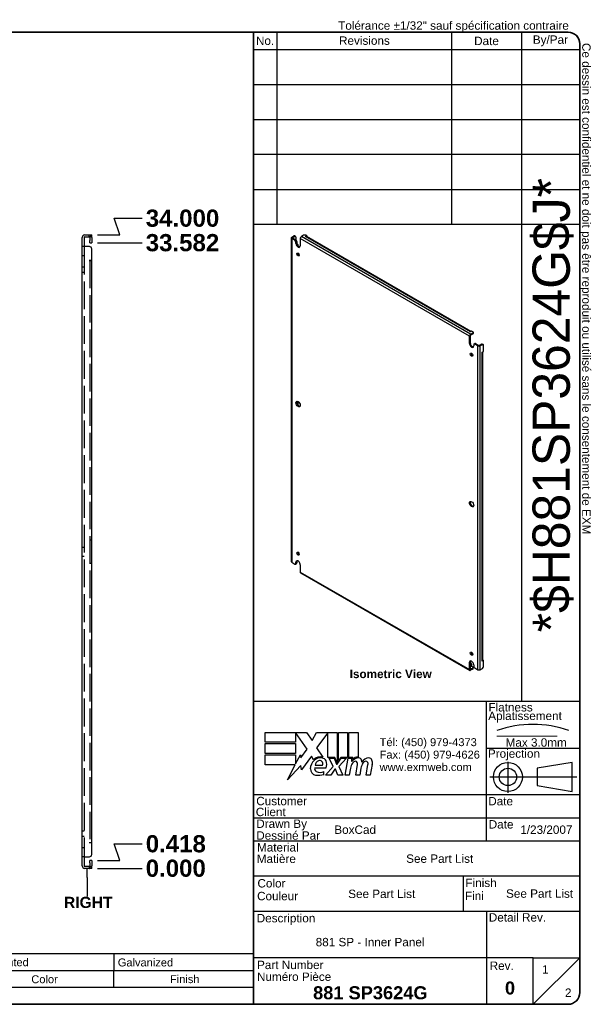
# Model space of a CAD drawing. Header units: inches. Extents: x 2.4 to 84.4, y 2 to 54.8.
# Tile 2 of 2: x 53.6 to 84.4, y 2 to 54.8. Entities that reach past the tile are written whole.
import ezdxf
from ezdxf.enums import TextEntityAlignment as Align

# ---------------------------------------------------------------- set-up
doc = ezdxf.new("R2010")
doc.units = ezdxf.units.IN
doc.header["$LTSCALE"] = 7.692308
doc.header["$MEASUREMENT"] = 0
for name, pattern in [('CHAIN', [0.7087, 0.4724, -0.0591, 0.1181, -0.0591]), ('DASHED', [0.2067, 0.1654, -0.0413]), ('DASHED_SPACE', [0.2067, 0.1654, -0.0413])]:
    doc.linetypes.add(name, pattern=pattern)
doc.layers.get('0').update_dxf_attribs({"lineweight": 25})
for name, color, linetype, lineweight in [('Centerline(ANSI)', 7, 'Continuous', 25), ('Dimensions(ANSI)', 7, 'Continuous', 25), ('Hidden Edges(ANSI)', 7, 'DASHED_SPACE', 25), ('Sketch Geometry(ANSI)', 7, 'Continuous', 25), ('Symbols(ANSI)', 7, 'Continuous', 25), ('Visible Edges(ANSI)', 7, 'Continuous', 25), ('Visible Tangent Edges(ANSI)', 7, 'Continuous', 25)]:
    doc.layers.add(name, color=color, linetype=linetype, lineweight=lineweight)
doc.styles.add('Current-ANSI', font='arial.ttf')
doc.styles.add('Dimension-ANSI', font='arialbd.ttf')
doc.styles.add('Part List-ANSI', font='arial.ttf')
doc.styles.add('Text Style44', font='arialbd.ttf')
doc.styles.add('Text Style83', font='FRE3OF9X.TTF')
doc.dimstyles.new('INCH-ANSI', dxfattribs={"dimscale": 7.692308, "dimtxt": 0.12, "dimasz": 0.098425, "dimexe": 0.04, "dimexo": 0.04, "dimgap": 0.031496, "dimtad": 0, "dimtih": 1, "dimtoh": 1, "dimdec": 3, "dimrnd": 1e-08, "dimzin": 0, "dimdsep": 46, "dimtxsty": 'Dimension-ANSI', "dimcen": 0.09, "dimdle": 0.312, "dimclrd": 179, "dimclre": 179, "dimclrt": 7, "dimadec": 1, "dimazin": 0, "dimtfac": 1, "dimtdec": 3, "dimtofl": 0, "dimtmove": 0, "dimatfit": 3, "dimfxl": 1, "dimtolj": 1, "dimtzin": 4, "dimlwd": 25, "dimlwe": 25, "dimarcsym": 0})

# ---------------------------------------------------------------- blocks, each defined once
blk = doc.blocks.new('Parts List')
at = {"layer": 'Symbols(ANSI)'}
for p, q in [((13.023, 0.795), (3.548, 0.795)), ((3.548, 0.795), (3.548, 0.615)), ((3.848, 0.795), (3.848, 0.615)), ((4.973, 0.795), (4.973, 0.615)), ((5.273, 0.795), (5.273, 0.615)), ((8.273, 0.795), (8.273, 0.615)), ((10.023, 0.795), (10.023, 0.615)), ((11.523, 0.795), (11.523, 0.615)), ((13.023, 0.795), (13.023, 0.615)), ((13.023, 0.615), (3.548, 0.615)), ((3.548, 0.435), (3.548, 0.615)), ((3.848, 0.435), (3.848, 0.615)), ((4.973, 0.435), (4.973, 0.615)), ((5.273, 0.435), (5.273, 0.615)), ((8.273, 0.435), (8.273, 0.615)), ((10.023, 0.435), (10.023, 0.615)), ((11.523, 0.435), (11.523, 0.615)), ((13.023, 0.435), (13.023, 0.615)), ((3.548, 0.255), (3.548, 0.435)), ((13.023, 0.435), (3.548, 0.435)), ((13.023, 0.255), (13.023, 0.435)), ((13.023, 0.255), (3.548, 0.255))]:
    blk.add_line(p, q, dxfattribs=at)
at = {"layer": 'Symbols(ANSI)', "char_height": 0.085, "attachment_point": 7, "line_spacing_factor": 0.25, "style": 'Part List-ANSI'}
for s, insert in [('1', (3.678, 0.662)), ('881 SP3624G-P', (3.888, 0.66)), ('0', (5.095, 0.66)), ('881 SP - Inner Panel Part', (5.313, 0.66)), ('12 Ga Galvanized', (8.321, 0.66)), ('Unpainted', (10.068, 0.638)), ('Galvanized', (11.565, 0.66)), ('Qty', (3.611, 0.456)), ('Part Number', (4.083, 0.481)), ('Rev', (5.027, 0.481)), ('Description', (6.485, 0.458)), ('Material', (8.946, 0.481)), ('Color', (10.637, 0.48)), ('Finish', (12.125, 0.481)), ('Parts List', (8.047, 0.301))]:
    blk.add_mtext(s, dxfattribs=dict(at, insert=insert))
blk = doc.blocks.new('Datum Identifier3')
at = {"layer": 'Symbols(ANSI)', "color": 7, "linetype": 'Continuous', "lineweight": 25}
for p, q in [((11.235, 1.616), (11.235, 1.714)), ((11.235, 1.616), (11.235, 1.596)), ((11.235, 1.596), (11.235, 1.411))]:
    blk.add_line(p, q, dxfattribs=at)
at = {"layer": 'Symbols(ANSI)', "color": 7, "insert": (10.987, 1.287), "char_height": 0.12, "attachment_point": 7, "line_spacing_factor": 0.25, "style": 'Dimension-ANSI'}
blk.add_mtext('RIGHT', dxfattribs=at)
blk = doc.blocks.new('*D16')
at = {"layer": 'Defpoints', "color": 0, "linetype": 'Continuous', "transparency": 16777216}
for p in [(57.495, 9.257), (57.495, 9.257), (60.21, 9.257)]:
    blk.add_point(p, dxfattribs=at)
at = {"layer": 'Dimensions(ANSI)', "color": 179, "linetype": 'Continuous', "lineweight": 25, "transparency": 16777216}
blk.add_line((57.803, 9.257), (60.21, 9.257), dxfattribs=at)
at = {"layer": 'Dimensions(ANSI)', "color": 7, "linetype": 'Continuous', "lineweight": 25, "transparency": 16777216, "insert": (62.007, 9.257), "char_height": 0.9231, "attachment_point": 5, "style": 'Dimension-ANSI'}
blk.add_mtext('\\A1;0.000', dxfattribs=at)
blk = doc.blocks.new('*D17')
at = {"layer": 'Defpoints', "color": 0, "linetype": 'Continuous', "transparency": 16777216}
for p in [(60.21, 10.571), (57.495, 9.675), (57.495, 9.257)]:
    blk.add_point(p, dxfattribs=at)
at = {"layer": 'Dimensions(ANSI)', "color": 179, "linetype": 'Continuous', "lineweight": 25, "transparency": 16777216}
for p, q in [((59.009, 9.675), (58.696, 10.571)), ((58.696, 10.571), (60.21, 10.571)), ((57.803, 9.675), (59.009, 9.675))]:
    blk.add_line(p, q, dxfattribs=at)
at = {"layer": 'Dimensions(ANSI)', "color": 7, "linetype": 'Continuous', "lineweight": 25, "transparency": 16777216, "insert": (62.01, 10.571), "char_height": 0.9231, "attachment_point": 5, "style": 'Dimension-ANSI'}
blk.add_mtext('\\A1;0.418', dxfattribs=at)
blk = doc.blocks.new('*D18')
at = {"layer": 'Defpoints', "color": 0, "linetype": 'Continuous', "transparency": 16777216}
for p in [(57.495, 42.839), (60.21, 42.839), (57.495, 9.257)]:
    blk.add_point(p, dxfattribs=at)
at = {"layer": 'Dimensions(ANSI)', "color": 179, "linetype": 'Continuous', "lineweight": 25, "transparency": 16777216}
blk.add_line((57.803, 42.839), (60.21, 42.839), dxfattribs=at)
at = {"layer": 'Dimensions(ANSI)', "color": 7, "linetype": 'Continuous', "lineweight": 25, "transparency": 16777216, "insert": (62.368, 42.839), "char_height": 0.9231, "attachment_point": 5, "style": 'Dimension-ANSI'}
blk.add_mtext('\\A1;33.582', dxfattribs=at)
blk = doc.blocks.new('*D19')
at = {"layer": 'Defpoints', "color": 0, "linetype": 'Continuous', "transparency": 16777216}
for p in [(60.21, 44.153), (57.495, 43.257), (57.495, 9.257)]:
    blk.add_point(p, dxfattribs=at)
at = {"layer": 'Dimensions(ANSI)', "color": 179, "linetype": 'Continuous', "lineweight": 25, "transparency": 16777216}
for p, q in [((59.009, 43.257), (58.696, 44.153)), ((58.696, 44.153), (60.21, 44.153)), ((57.803, 43.257), (59.009, 43.257))]:
    blk.add_line(p, q, dxfattribs=at)
at = {"layer": 'Dimensions(ANSI)', "color": 7, "linetype": 'Continuous', "lineweight": 25, "transparency": 16777216, "insert": (62.369, 44.153), "char_height": 0.9231, "attachment_point": 5, "style": 'Dimension-ANSI'}
blk.add_mtext('\\A1;34.000', dxfattribs=at)
blk = doc.blocks.new('Title Blocks EXM - ANSI B')
for p, q in [((13.372, 3.063), (13.372, 3.17)), ((13.372, 3.17), (13.818, 3.17)), ((13.824, 2.989), (13.701, 3.168)), ((13.701, 3.168), (13.701, 3.063)), ((13.818, 3.17), (13.877, 3.083)), ((13.877, 3.083), (13.923, 3.17)), ((13.923, 3.17), (14.146, 3.17)), ((14.046, 3.166), (13.924, 3.002)), ((14.046, 2.9), (14.046, 3.166)), ((14.146, 3.17), (14.146, 2.842)), ((14.16, 3.17), (14.259, 3.17)), ((14.16, 2.866), (14.16, 3.17)), ((14.259, 3.17), (14.259, 2.9)), ((14.273, 3.17), (14.372, 3.17)), ((14.273, 2.9), (14.273, 3.17)), ((14.372, 3.17), (14.372, 2.905)), ((13.701, 3.063), (13.372, 3.063)), ((13.372, 3.049), (13.701, 3.049)), ((13.372, 2.942), (13.372, 3.049)), ((13.701, 3.049), (13.701, 2.942)), ((13.758, 2.895), (13.824, 2.989)), ((13.924, 3.002), (13.993, 2.903)), ((13.701, 2.942), (13.372, 2.942)), ((13.372, 2.82), (13.372, 2.927)), ((13.372, 2.927), (13.701, 2.927)), ((13.701, 2.831), (13.752, 2.929)), ((13.701, 2.927), (13.701, 2.831)), ((13.752, 2.929), (13.758, 2.895)), ((13.87, 2.914), (13.765, 2.768)), ((13.893, 2.876), (13.87, 2.914)), ((14.121, 2.9), (14.046, 2.9)), ((14.059, 2.891), (14.113, 2.891)), ((14.105, 2.802), (14.059, 2.891)), ((14.113, 2.891), (14.139, 2.83)), ((14.146, 2.842), (14.121, 2.9)), ((14.146, 2.83), (14.19, 2.891)), ((14.185, 2.9), (14.16, 2.866)), ((14.245, 2.891), (14.164, 2.803)), ((14.259, 2.9), (14.185, 2.9)), ((14.19, 2.891), (14.245, 2.891)), ((14.232, 2.709), (14.264, 2.891)), ((14.264, 2.891), (14.302, 2.891)), ((14.314, 2.9), (14.273, 2.9)), ((14.302, 2.891), (14.299, 2.859)), ((14.299, 2.859), (14.309, 2.859)), ((14.312, 2.88), (14.314, 2.9)), ((13.695, 2.82), (13.372, 2.82)), ((13.612, 2.661), (13.695, 2.82)), ((13.758, 2.815), (13.612, 2.661)), ((13.765, 2.768), (13.758, 2.815)), ((13.905, 2.788), (14.027, 2.788)), ((13.91, 2.818), (13.99, 2.818)), ((14.023, 2.709), (14.105, 2.802)), ((14.122, 2.774), (14.077, 2.709)), ((14.13, 2.774), (14.122, 2.774)), ((14.155, 2.709), (14.13, 2.774)), ((14.139, 2.83), (14.146, 2.83)), ((14.164, 2.803), (14.209, 2.709)), ((14.289, 2.784), (14.276, 2.709)), ((14.345, 2.709), (14.365, 2.824)), ((14.402, 2.784), (14.389, 2.709)), ((14.457, 2.709), (14.477, 2.824)), ((14.523, 2.823), (14.501, 2.709)), ((14.005, 2.718), (14.005, 2.748)), ((14.077, 2.709), (14.023, 2.709)), ((14.209, 2.709), (14.155, 2.709)), ((14.276, 2.709), (14.232, 2.709)), ((14.389, 2.709), (14.345, 2.709)), ((14.501, 2.709), (14.457, 2.709))]:
    blk.add_line(p, q)
for centre, radius, start, end in [((13.991, 2.772), 0.133, 134.1684, 176.5646), ((13.968, 2.796), 0.11, 77.079, 133.1785), ((13.968, 2.796), 0.0996, 80.4085, 134.1684), ((13.965, 2.811), 0.056, 109.3797, 172.9975), ((13.959, 2.83), 0.0365, 51.1652, 109.3797), ((13.962, 2.833), 0.0318, 331.4547, 51.1652), ((13.981, 2.843), 0.0507, 23.8445, 85.0802), ((13.941, 2.826), 0.094, 336.1555, 23.8445), ((14.376, 2.816), 0.08, 89.4776, 147.4114), ((14.346, 2.818), 0.042, 96.03, 147.5992), ((14.37, 2.825), 0.08, 88.7952, 136.5849), ((14.344, 2.839), 0.02, 23.5571, 96.03), ((14.377, 2.862), 0.0338, 16.9928, 89.4776), ((14.317, 2.844), 0.096, 3.6169, 16.9928), ((14.486, 2.814), 0.0819, 89.6788, 153.9508), ((14.458, 2.818), 0.042, 96.1027, 147.6083), ((14.456, 2.839), 0.02, 23.5487, 96.1027), ((14.487, 2.861), 0.035, 18.4748, 89.6788), ((14.429, 2.842), 0.096, 349, 18.4748), ((13.925, 2.776), 0.0658, 176.5646, 261.5605), ((13.936, 2.779), 0.032, 163.5261, 244.6784), ((13.966, 2.842), 0.102, 244.6784, 292.5609), ((14.442, 2.757), 0.155, 147.5992, 170), ((14.325, 2.831), 0.041, 350, 23.5571), ((14.555, 2.759), 0.155, 148.5584, 170.8257), ((14.437, 2.831), 0.041, 349.9922, 23.5487), ((13.945, 2.911), 0.202, 261.5605, 287.3343)]:
    blk.add_arc(centre, radius, start, end)
at = {"layer": 'Centerline(ANSI)', "linetype": 'DASHED', "lineweight": 18, "ltscale": 0.507983}
blk.add_line((15.861, 3.128), (16.632, 3.128), dxfattribs=at)
at = {"layer": 'Centerline(ANSI)', "linetype": 'CHAIN', "ltscale": 0.185148}
blk.add_line((15.979, 2.855), (15.979, 2.521), dxfattribs=at)
at = {"layer": 'Centerline(ANSI)', "linetype": 'CHAIN', "ltscale": 0.437897}
blk.add_line((15.786, 2.691), (16.717, 2.691), dxfattribs=at)
at = {"layer": 'Sketch Geometry(ANSI)'}
for p, q in [((13.25, 10.687), (16.625, 10.687)), ((13.5, 10.687), (13.5, 8.625)), ((15.375, 10.687), (15.375, 8.625)), ((16.125, 10.687), (16.125, 3.5)), ((13.25, 10.5), (16.75, 10.5)), ((16.75, 10.562), (16.75, 0.375)), ((13.25, 10.125), (16.75, 10.125)), ((13.25, 9.75), (16.75, 9.75)), ((16.75, 9.375), (13.25, 9.375)), ((13.25, 9), (16.75, 9)), ((16.75, 9), (16.75, 8.625)), ((13.25, 8.625), (16.75, 8.625)), ((16.75, 3.5), (13.25, 3.5)), ((15.75, 2), (15.75, 3.5)), ((15.75, 3), (16.75, 3)), ((16.669, 2.847), (16.294, 2.785)), ((16.294, 2.785), (16.294, 2.598)), ((16.669, 2.535), (16.669, 2.847)), ((16.294, 2.598), (16.669, 2.535)), ((16.75, 2.5), (13.25, 2.5)), ((16.75, 2.25), (13.25, 2.25)), ((16.75, 2), (13.25, 2)), ((13.25, 1.629), (16.75, 1.629)), ((15.499, 1.629), (15.499, 1.25)), ((13.25, 1.25), (16.75, 1.25)), ((15.75, 1.25), (15.75, 0.75)), ((15.75, 0.75), (13.25, 0.75)), ((16.25, 0.75), (15.75, 0.75)), ((15.75, 0.75), (15.75, 0.25)), ((16.25, 0.25), (16.25, 0.75)), ((16.25, 0.75), (16.75, 0.75)), ((16.25, 0.25), (16.75, 0.75)), ((16.625, 0.25), (13.25, 0.25))]:
    blk.add_line(p, q, dxfattribs=at)
at = {"layer": 'Sketch Geometry(ANSI)', "linetype": 'Continuous', "lineweight": 35}
for p, q in [((13.25, 8.625), (13.25, 10.687)), ((13.25, 8.625), (13.25, 3.5)), ((13.25, 0.25), (13.25, 3.5))]:
    blk.add_line(p, q, dxfattribs=at)
at = {"layer": 'Sketch Geometry(ANSI)'}
for radius in [0.156, 0.0935]:
    blk.add_circle((15.979, 2.691), radius, dxfattribs=at)
for centre, radius, start, end in [((16.625, 10.562), 0.125, 0, 90), ((16.247, 2.112), 1.143, 70.2973, 109.7027), ((16.625, 0.375), 0.125, 270, 0)]:
    blk.add_arc(centre, radius, start, end, dxfattribs=at)
at = {"layer": 'Symbols(ANSI)', "color": 7, "char_height": 0.09, "style": 'Current-ANSI'}
for s, insert, width, attachment_point in [('No.', (13.373, 10.595), 0.25039, 5), ('Revisions', (14.439, 10.596), 1.87331, 5), ('Date', (15.749, 10.593), 0.75135, 5), ('By/Par', (16.435, 10.594), 0.62202, 5), ('Date', (15.773, 2.136), 0.26554, 7), ('Rev.', (15.783, 0.618), 0.25854, 7)]:
    blk.add_mtext(s, dxfattribs=dict(at, insert=insert, width=width, attachment_point=attachment_point))
for s, insert, attachment_point in [('\\fArial|b1|i0;\\H0.0900;Isometric View', (14.281, 3.842), 1), ('Flatness', (15.77, 3.393), 7), ('Aplatissement', (15.768, 3.275), 7), ('Max 3.0mm', (15.954, 3.015), 7), ('Projection', (15.764, 2.87), 7), ('Customer', (13.278, 2.386), 7), ('Date', (15.768, 2.385), 7), ('Client', (13.273, 2.269), 7), ('Drawn By', (13.278, 2.117), 7), ('Dessiné Par', (13.278, 2.016), 7), ('Material', (13.286, 1.889), 7), ('Matière', (13.284, 1.766), 7), ('Color', (13.291, 1.503), 7), ('Finish', (15.523, 1.508), 7), ('Couleur', (13.287, 1.366), 7), ('Fini', (15.518, 1.37), 7), ('Description', (13.283, 1.103), 7), ('Detail Rev.', (15.774, 1.137), 7), ('Part Number', (13.287, 0.627), 7), ('Numéro Pièce', (13.286, 0.5), 7)]:
    blk.add_mtext(s, dxfattribs=dict(at, insert=insert, attachment_point=attachment_point))
at = {"layer": 'Symbols(ANSI)', "color": 7, "insert": (14.602, 3.107), "char_height": 0.085, "attachment_point": 1, "line_spacing_factor": 0.944221, "style": 'Current-ANSI'}
blk.add_mtext('\\fArial|b0|i0;\\H0.0850;Tél: (450) 979-4373\\PFax: (450) 979-4626\\Pwww.exmweb.com', dxfattribs=at)
at = {"layer": 'Symbols(ANSI)', "color": 7, "style": 'Current-ANSI'}
for tag, p in [('REV1', (13.375, 10.313)), ('REV1DATE', (15.75, 10.31)), ('REV1BY', (16.437, 10.313)), ('REV2', (13.373, 9.938)), ('REV2DATE', (15.747, 9.941)), ('REV2BY', (16.437, 9.938)), ('REV3', (13.374, 9.563)), ('REV3DATE', (15.752, 9.563)), ('REV3BY', (16.437, 9.564)), ('REV4', (13.377, 9.188)), ('REV4DATE', (15.752, 9.188)), ('REV4BY', (16.441, 9.188)), ('REV5', (13.373, 8.813)), ('REV5DATE', (15.752, 8.813)), ('REV5BY', (16.438, 8.811)), ('MFG_APPROVED_DATE', (16.393, 2.374)), ('DETAIL_REV', (16.249, 0.926))]:
    blk.add_attdef(tag, text='', height=0.09, dxfattribs=at).set_placement(p, align=Align.MIDDLE_CENTER)
for tag, p in [('REV1DESC', (13.526, 10.31)), ('REV2DESC', (13.525, 9.937)), ('REV3DESC', (13.528, 9.564)), ('REV4DESC', (13.533, 9.19)), ('REV5DESC', (13.532, 8.811)), ('COMPANY', (14.12, 2.375))]:
    blk.add_attdef(tag, text='', height=0.09, dxfattribs=at).set_placement(p, align=Align.MIDDLE_LEFT)
at = {"layer": 'Symbols(ANSI)', "color": 7, "style": 'Text Style83'}
blk.add_attdef('BARCODE_001', (16.643, 4.244), '', height=0.4, rotation=90, dxfattribs=at)
at = {"layer": 'Symbols(ANSI)', "color": 7}
for tag, p, height, style in [('AUTHOR_001', (14.116, 2.08), 0.09, 'Current-ANSI'), ('IDW_DATE_001', (16.112, 2.08), 0.09, 'Current-ANSI'), ('MATERIEL_001', (14.887, 1.769), 0.09, 'Current-ANSI'), ('COLOR_001', (14.265, 1.391), 0.09, 'Current-ANSI'), ('FINISH_001', (15.959, 1.394), 0.09, 'Current-ANSI'), ('IDW_DESC_001', (13.916, 0.873), 0.09, 'Current-ANSI'), ('Sheet_Number_001', (16.346, 0.58), 0.09, 'Current-ANSI'), ('IDW_NAME_001', (13.888, 0.304), 0.14, 'Text Style44'), ('IDW_REV_001', (15.947, 0.355), 0.14, 'Text Style44'), ('Number_of_sheets_001', (16.591, 0.33), 0.09, 'Current-ANSI')]:
    blk.add_attdef(tag, p, '', height=height, dxfattribs=dict(at, style=style))
blk = doc.blocks.new('Borders EXM - B (Inch)')
at = {"layer": 'Sketch Geometry(ANSI)', "linetype": 'Continuous', "lineweight": 35}
for p, q in [((16.398, 10.692), (0.523, 10.692)), ((16.523, 0.38), (16.523, 10.567)), ((0.398, 0.255), (16.398, 0.255))]:
    blk.add_line(p, q, dxfattribs=at)
for centre, start, end in [((16.398, 10.567), 0, 90), ((16.398, 0.38), 270, 0)]:
    blk.add_arc(centre, 0.125, start, end, dxfattribs=at)
at = {"layer": 'Symbols(ANSI)', "color": 7, "insert": (13.93, 10.691), "char_height": 0.09, "attachment_point": 7, "style": 'Current-ANSI'}
blk.add_mtext('Tolérance ±1/32" sauf spécification contraire', dxfattribs=at)
at = {"layer": 'Symbols(ANSI)', "color": 7, "insert": (16.522, 10.576), "char_height": 0.09, "attachment_point": 7, "rotation": 270, "style": 'Current-ANSI'}
blk.add_mtext('Ce dessin est confidentiel et ne doit pas être reproduit ou utilisé sans le consentement de EXM', dxfattribs=at)
at = {"layer": 'Symbols(ANSI)', "color": 7, "style": 'Current-ANSI'}
blk.add_attdef('FILENAME_AND_PATH_001', (6.601, 10.718), '', height=0.09, dxfattribs=at)

msp = doc.modelspace()

# ---------------------------------------------------------------- linework, layer by layer
at = {"layer": 'Hidden Edges(ANSI)', "ltscale": 0.039899}
for p, q in [((57.359, 43.152), (57.359, 43.257)), ((57.0882, 42.132), (56.9832, 42.132)), ((57.0882, 41.527), (56.9832, 41.527)), ((57.0882, 41.237), (56.9832, 41.237)), ((56.9832, 26.507), (57.0882, 26.507)), ((57.4952, 26.882), (57.3902, 26.882)), ((56.9832, 26.007), (57.0882, 26.007)), ((57.3902, 25.632), (57.4952, 25.632)), ((56.9832, 11.277), (57.0882, 11.277)), ((56.9832, 10.987), (57.0882, 10.987)), ((56.9832, 10.382), (57.0882, 10.382)), ((57.359, 9.362), (57.359, 9.257))]:
    msp.add_line(p, q, dxfattribs=at)
at = {"layer": 'Hidden Edges(ANSI)', "ltscale": 1.173646}
msp.add_line((57.0882, 42.632), (57.0882, 9.882), dxfattribs=at)
at = {"layer": 'Hidden Edges(ANSI)', "ltscale": 1.162964}
msp.add_line((57.3902, 41.882), (57.3902, 10.632), dxfattribs=at)
at = {"layer": 'Hidden Edges(ANSI)', "ltscale": 0.069366}
for centre, start, end in [((57.3592, 43.121), 13.17589, 90), ((57.3592, 9.393), 270, 346.82411)]:
    msp.add_arc(centre, 0.136, start, end, dxfattribs=at)
at = {"layer": 'Visible Edges(ANSI)'}
for p, q in [((56.9832, 42.632), (56.9832, 43.121)), ((57.0882, 43.121), (57.0882, 42.632)), ((57.1192, 43.257), (57.3702, 43.257)), ((57.1192, 43.152), (57.3702, 43.152)), ((57.3702, 43.257), (57.4952, 43.257)), ((57.4952, 43.152), (57.3702, 43.152)), ((57.3902, 43.121), (57.3902, 42.964)), ((57.3902, 42.839), (57.3902, 42.964)), ((57.3902, 42.839), (57.4952, 42.839)), ((57.4952, 43.152), (57.4952, 43.257)), ((57.4952, 43.121), (57.4952, 42.964)), ((57.4952, 42.964), (57.4952, 42.839)), ((68.2055, 43.1047), (68.2055, 25.7235)), ((68.2314, 43.1408), (68.3467, 43.2074)), ((68.3987, 42.972), (68.2314, 43.0686)), ((68.2796, 43.1129), (68.395, 43.1795)), ((68.2796, 43.0964), (68.4469, 42.9999)), ((68.3874, 43.2114), (68.4356, 43.1835)), ((68.4524, 43.1463), (68.4524, 42.9964)), ((68.4561, 42.8061), (68.4561, 42.8725)), ((68.5044, 42.9003), (68.5044, 42.834)), ((68.6859, 43.0657), (68.6859, 42.6735)), ((68.8638, 43.2405), (68.7484, 43.1739)), ((68.9735, 43.1713), (69.0361, 43.2074)), ((68.9736, 43.1712), (68.9735, 43.1713)), ((68.9736, 43.1713), (68.9736, 43.1712)), ((69.0361, 43.2074), (68.9787, 43.2405)), ((77.8473, 38.078), (69.0178, 43.1757)), ((69.0361, 43.2074), (69.0361, 43.1651)), ((56.9832, 9.882), (56.9832, 42.632)), ((57.1192, 42.632), (56.9832, 42.632)), ((57.3702, 42.632), (57.1192, 42.632)), ((57.4952, 41.8822), (57.4952, 42.507)), ((68.5126, 42.7799), (68.5388, 42.7647)), ((68.5963, 42.6652), (68.5963, 42.6509)), ((57.359, 41.882), (57.359, 41.8822)), ((57.359, 41.8822), (57.4952, 41.8822)), ((57.3592, 41.882), (57.359, 41.882)), ((57.4952, 41.882), (57.3592, 41.882)), ((57.4952, 10.632), (57.4952, 41.882)), ((68.5963, 42.2657), (68.5963, 42.178)), ((77.8212, 38.063), (77.8213, 38.0631)), ((77.8213, 38.063), (77.8212, 38.063)), ((77.8839, 38.0991), (77.8213, 38.063)), ((77.9413, 38.066), (77.8839, 38.0991)), ((77.7634, 37.4326), (77.7634, 37.8248)), ((77.8117, 37.8526), (77.8117, 37.4604)), ((77.8259, 37.933), (77.9413, 37.9996)), ((77.8259, 37.8773), (77.9413, 37.9439)), ((77.9651, 38.0328), (77.9651, 37.9771)), ((77.9932, 37.3662), (77.9932, 37.2999)), ((78.01, 37.4034), (78.0583, 37.4313)), ((78.218, 37.3028), (78.0507, 37.3994)), ((78.0989, 37.4273), (78.2662, 37.3307)), ((78.4101, 37.3973), (78.2947, 37.3307)), ((78.4584, 37.3694), (78.343, 37.3028)), ((78.499, 37.3734), (78.4507, 37.4013)), ((78.4532, 36.9685), (78.5158, 37.0046)), ((78.5158, 37.0046), (78.5158, 37.3362)), ((78.4532, 36.9684), (78.4532, 36.9685)), ((78.4533, 36.9685), (78.4532, 36.9684)), ((78.4792, 20.4195), (78.4792, 36.9835)), ((68.5051, 34.2612), (68.5051, 34.2902)), ((68.5533, 34.3232), (68.5533, 34.1818)), ((68.5963, 34.1073), (68.5864, 34.1016)), ((68.5963, 34.1073), (68.5963, 34.093)), ((68.5795, 26.1756), (68.5657, 26.1677)), ((68.2314, 25.6874), (68.3987, 25.5908)), ((68.4393, 25.5868), (68.4876, 25.6147)), ((68.4561, 25.624), (68.4561, 25.6903)), ((68.5044, 25.7182), (68.5044, 25.6519)), ((68.6859, 25.5576), (68.6859, 25.1654)), ((68.7042, 25.125), (77.7817, 19.8841)), ((77.7634, 19.9246), (77.7634, 20.3168)), ((77.8117, 20.3446), (77.8117, 19.9524)), ((77.8117, 20.3181), (77.8264, 20.3096)), ((77.8839, 20.1103), (77.8213, 20.0741)), ((77.8356, 20.1822), (77.8356, 20.0989)), ((77.8838, 20.2101), (77.8838, 20.1268)), ((77.8839, 20.1103), (77.9413, 20.0771)), ((77.9932, 20.1841), (77.9932, 20.1177)), ((78.5158, 20.4193), (78.4532, 20.3832)), ((78.4532, 20.3833), (78.4533, 20.3834)), ((78.4532, 20.3832), (78.4532, 20.3833)), ((78.4792, 20.4405), (78.5158, 20.4193)), ((78.5158, 20.0878), (78.5158, 20.4193)), ((77.8212, 20.0742), (77.8213, 20.0742)), ((77.8213, 20.0741), (77.8212, 20.0742)), ((77.9413, 20.0108), (77.8259, 19.9442)), ((77.9413, 19.9551), (77.8259, 19.8885)), ((77.9651, 19.9882), (77.9651, 20.044)), ((78.0507, 20.0182), (78.218, 19.9216)), ((78.343, 19.9216), (78.4584, 19.9882)), ((57.359, 10.6318), (57.359, 10.632)), ((57.359, 10.632), (57.3592, 10.632)), ((57.4952, 10.6318), (57.359, 10.6318)), ((57.4952, 10.632), (57.3592, 10.632)), ((57.4952, 10.007), (57.4952, 10.6318)), ((57.1192, 9.882), (56.9832, 9.882)), ((56.9832, 9.393), (56.9832, 9.882)), ((57.0882, 9.882), (57.0882, 9.393)), ((57.1192, 9.882), (57.3702, 9.882)), ((57.3902, 9.55), (57.3902, 9.675)), ((57.4952, 9.675), (57.3902, 9.675)), ((57.3902, 9.55), (57.3902, 9.393)), ((57.4952, 9.675), (57.4952, 9.55)), ((57.4952, 9.55), (57.4952, 9.393)), ((57.3702, 9.362), (57.1192, 9.362)), ((57.3702, 9.257), (57.1192, 9.257)), ((57.3702, 9.362), (57.4952, 9.362)), ((57.4952, 9.257), (57.3702, 9.257)), ((57.4952, 9.257), (57.4952, 9.362))]:
    msp.add_line(p, q, dxfattribs=at)
for centre, radius, start, end in [((57.1192, 43.121), 0.136, 90, 180), ((57.1192, 43.121), 0.031, 90, 180), ((57.3592, 43.121), 0.031, 0, 90), ((57.3592, 43.121), 0.136, 0, 13.17589), ((57.3702, 42.507), 0.125, 0, 90), ((57.3702, 10.007), 0.125, 270, 0), ((57.1192, 9.393), 0.136, 180, 270), ((57.1192, 9.393), 0.031, 180, 270), ((57.3592, 9.393), 0.031, 270, 0), ((57.3592, 9.393), 0.136, 346.82411, 0)]:
    msp.add_arc(centre, radius, start, end, dxfattribs=at)
for centre, major_axis, start_param, end_param in [((68.2939, 43.1047), (-0.0884, 0), 5.4977871, 7.0685835), ((68.2939, 43.1047), (-0.0201, 0), 5.4977871, 7.0685835), ((68.3467, 43.141), (0.0406, 0.0704), 0, 0.7853982), ((68.395, 43.1132), (0.0406, 0.0704), 5.4977871, 7.0685835), ((68.3987, 42.9056), (0.0406, -0.0704), 0.7853982, 2.3561945), ((68.4469, 42.9335), (-0.0406, 0.0704), 3.9269908, 5.4977871), ((68.6193, 42.7677), (0.0813, -0.1407), 3.9269908, 5.9816518), ((68.7484, 43.1017), (0.0442, 0.0766), 0.7853982, 2.3561945), ((68.9213, 43.2074), (0.0812, 0), 0.7853982, 2.3561945), ((68.9736, 43.0991), (0.0442, 0.0766), 0, 0.7853982), ((68.571, 42.7398), (0.0813, -0.1407), 3.9269908, 7.0685835), ((68.5388, 42.6984), (-0.0406, 0.0704), 3.9269908, 5.4977871), ((68.6193, 42.2369), (0.0471, -0.0816), 3.679154, 5.7456239), ((77.8213, 37.9909), (0.0442, 0.0766), 0.7311589, 0.7853982), ((77.8838, 38.0328), (0.0813, 0), 5.4977871, 7.0685835), ((77.8259, 37.8609), (0.0442, 0.0766), 0.7853982, 2.3561945), ((77.8259, 37.8609), (0.0101, 0.0175), 0.7853982, 2.3561945), ((77.8838, 37.9771), (0.0812, 0), 5.4977871, 6.2831853), ((77.8783, 37.3662), (0.0813, -0.1407), 3.9269908, 7.0685835), ((77.9266, 37.3941), (0.0813, -0.1407), 3.9269908, 5.9816518), ((78.0507, 37.3331), (-0.0406, 0.0704), 5.4977871, 7.0685835), ((78.0989, 37.3609), (-0.0406, 0.0704), 5.4977871, 6.2831853), ((78.2805, 37.3389), (0.0884, 0), 3.9269908, 5.4977871), ((78.2805, 37.3389), (0.0201, 0), 3.9269908, 5.4977871), ((78.4101, 37.3309), (0.0406, 0.0704), 0, 0.7853982), ((78.4584, 37.3031), (0.0406, 0.0704), 5.4977871, 7.0685835), ((77.9266, 36.8634), (0.0471, -0.0816), 3.679154, 5.7456239), ((78.3908, 37.0045), (0.0884, 0), 5.4977871, 5.5520264), ((68.6193, 34.2098), (-0.0813, 0.1407), 0.3015335, 2.8400592), ((68.5963, 34.1569), (0.0304, -0.0526), 3.9269908, 5.4977871), ((77.9266, 28.8362), (-0.0813, 0.1407), 0.3015335, 2.8400592), ((68.6193, 26.1826), (0.0471, -0.0816), 3.679154, 5.7456239), ((68.5388, 26.246), (0.0406, -0.0704), 0, 0.7628134), ((68.2939, 25.7235), (-0.0884, 0), 0, 0.7853982), ((68.3987, 25.6572), (0.0406, -0.0704), 5.4977871, 7.0685835), ((68.571, 25.624), (-0.0813, 0.1407), 3.9269908, 7.0685835), ((68.4469, 25.685), (0.0406, -0.0704), 0, 0.7853982), ((68.6193, 25.6519), (-0.0813, 0.1407), 0.3015335, 0.7853982), ((68.7484, 25.2015), (-0.0442, -0.0766), 5.4977871, 6.2831853), ((77.9266, 20.809), (0.0471, -0.0816), 3.679154, 5.7456239), ((77.8783, 20.2504), (-0.0813, 0.1407), 3.9269908, 7.0685835), ((77.9266, 20.2783), (-0.0813, 0.1407), 0.3015335, 0.7853982), ((77.7781, 20.2154), (0.0406, -0.0704), 0.7853982, 1.7325469), ((77.8213, 20.0907), (0.0101, 0.0175), 3.9269908, 5.4977871), ((77.8264, 20.2433), (-0.0406, 0.0704), 3.9269908, 5.4977871), ((77.8213, 20.0907), (0.0442, 0.0766), 5.2663139, 5.4977871), ((78.0507, 20.0846), (-0.0406, 0.0704), 0.7853982, 2.3561945), ((78.3908, 20.4195), (0.0884, 0), 5.4977871, 6.2831853), ((78.4584, 20.0546), (-0.0406, -0.0704), 0.7853982, 2.3561945), ((77.8259, 19.9606), (-0.0442, -0.0766), 5.4977871, 7.0685835), ((77.8259, 19.9606), (-0.0101, -0.0175), 5.4977871, 7.0685835), ((77.8838, 20.044), (0.0813, 0), 5.4977871, 7.0685835), ((77.8838, 19.9882), (0.0812, 0), 5.4977871, 6.2831853), ((78.2805, 19.9577), (0.0884, 0), 3.9269908, 5.4977871)]:
    msp.add_ellipse(centre, major_axis=major_axis, ratio=0.5773503, start_param=start_param, end_param=end_param, dxfattribs=at)
for centre, major_axis in [((68.571, 42.2091), (0.0471, -0.0816)), ((77.8783, 36.8355), (0.0471, -0.0816)), ((68.571, 34.1819), (0.0812, -0.1407)), ((77.8783, 28.8083), (0.0812, -0.1407)), ((68.571, 26.1547), (0.0471, -0.0816)), ((77.8783, 20.7811), (0.0471, -0.0816))]:
    msp.add_ellipse(centre, major_axis=major_axis, ratio=0.5773503, dxfattribs=at)
at = {"layer": 'Visible Tangent Edges(ANSI)'}
for p, q in [((68.2314, 43.0686), (68.2314, 25.6874)), ((68.2796, 43.0964), (68.2796, 43.1129)), ((68.3467, 43.2074), (68.395, 43.1795)), ((68.4469, 42.9999), (68.3987, 42.972)), ((68.4561, 42.8725), (68.5044, 42.9003)), ((68.4561, 42.8061), (68.5044, 42.834)), ((77.7634, 37.8248), (68.6859, 43.0657)), ((77.8259, 37.933), (68.7484, 43.1739)), ((77.8213, 38.0631), (68.9736, 43.1713)), ((68.5388, 42.7647), (68.5214, 42.7547)), ((68.5864, 42.6595), (68.5963, 42.6652)), ((77.9413, 37.9996), (77.9413, 37.9439)), ((77.7634, 37.4326), (77.8117, 37.4604)), ((78.0507, 37.3994), (78.0989, 37.4273)), ((78.218, 19.9216), (78.218, 37.3028)), ((78.343, 19.9216), (78.343, 37.3028)), ((78.4101, 37.3973), (78.4584, 37.3694)), ((78.4533, 20.3834), (78.4533, 36.9685)), ((68.5533, 34.1818), (68.5338, 34.1705)), ((68.5954, 26.2123), (68.5572, 26.1903)), ((68.4561, 25.6903), (68.5044, 25.7182)), ((68.5044, 25.6519), (68.4561, 25.624)), ((68.6859, 25.1654), (77.7634, 19.9246)), ((77.7634, 20.3168), (77.8117, 20.3446)), ((77.8264, 20.3096), (77.8117, 20.3011)), ((77.8356, 20.0989), (77.8117, 20.1127)), ((77.8356, 20.1822), (77.8838, 20.2101)), ((77.8213, 20.0742), (77.8117, 20.0798)), ((77.8259, 19.9442), (77.8117, 19.9524)), ((77.9413, 20.0108), (77.9413, 19.9551))]:
    msp.add_line(p, q, dxfattribs=at)

# ---------------------------------------------------------------- block references
at = {"xscale": 5, "yscale": 5, "zscale": 5}
msp.add_blockref('Borders EXM - B (Inch)', (1.0712, 0.6853), dxfattribs=at)
msp.add_blockref('Title Blocks EXM - ANSI B', (-0.0645, 0.708), dxfattribs=at).add_auto_attribs({'COLOR_001': 'See Part List', 'AUTHOR_001': 'BoxCad', 'IDW_DATE_001': '1/23/2007', 'IDW_REV_001': '0', 'Sheet_Number_001': '1', 'Number_of_sheets_001': '2', 'IDW_DESC_001': '881 SP - Inner Panel', 'IDW_NAME_001': '881 SP3624G', 'BARCODE_001': '*$H881SP3624G$J*', 'FINISH_001': 'See Part List', 'MATERIEL_001': 'See Part List'})
at = {"layer": 'Symbols(ANSI)', "xscale": 5, "yscale": 5, "zscale": 5}
for name in ['Datum Identifier3', 'Parts List']:
    msp.add_blockref(name, (1.0712, 0.6853), dxfattribs=at)

# ---------------------------------------------------------------- dimensions: what is measured, and where the dimension line sits
at = {"layer": 'Dimensions(ANSI)', "color": 179, "linetype": 'Continuous', "lineweight": 25, "true_color": 0x262658}
for feature_location, offset, origin, picture, middle in [((57.4952, 43.257), (2.715, 0.8957), (57.4952, 9.257), '*D19', (62.3685, 44.1527)), ((57.4952, 42.839), (2.715, 0), (57.4952, 9.257), '*D18', (62.3679, 42.839)), ((57.4952, 9.675), (2.715, 0.8957), (57.4952, 9.257), '*D17', (62.01, 10.5707)), ((57.4951899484, 9.25700586), (2.7150359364, 0), (57.4951899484, 9.25700586), '*D16', (62.0071260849, 9.25700586))]:
    dim = msp.add_ordinate_dim(feature_location=feature_location, offset=offset, dtype=0, origin=origin, dimstyle='INCH-ANSI', override={"dimgap": 0.031496, "dimtad": 0, "dimdec": 3, "dimlfac": 1, "dimtol": 0, "dimlim": 0, "dimtp": 0, "dimtm": 0, "dimtdec": 3}, dxfattribs=at)
    dim.commit()
    dim.dimension.update_dxf_attribs({"geometry": picture, "text_midpoint": middle})

doc.saveas('drawing.dxf')
